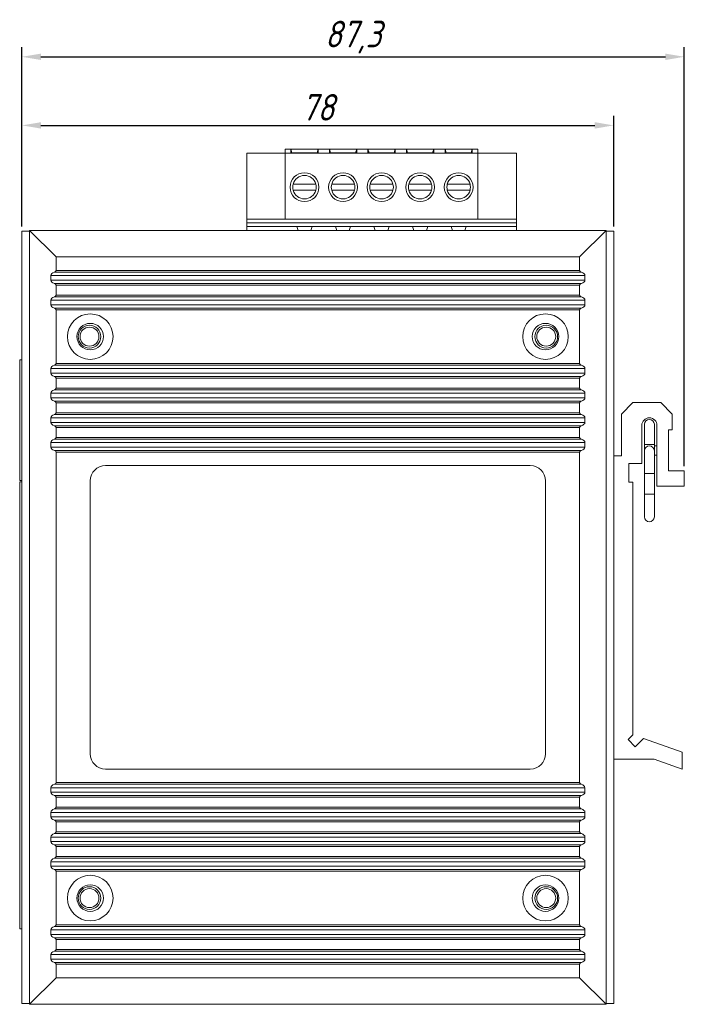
# Model space of a CAD drawing. Header units: millimetres. Extents: x -94 to 191, y -56 to 324.
# Tile 2 of 5: x -94 to -6, y 58 to 188. Entities that reach past the tile are written whole.
import ezdxf

# ---------------------------------------------------------------- set-up
doc = ezdxf.new("R2010")
doc.units = ezdxf.units.MM
doc.layers.get('0').update_dxf_attribs({"lineweight": 20})
doc.layers.add('DIM', color=3, linetype='Continuous', lineweight=20)
doc.styles.get("Standard").update_dxf_attribs({"font": 'gbeitc.shx', "height": 3.5})
doc.dimstyles.new('ISO-25', dxfattribs={"dimtxt": 2.5, "dimasz": 2.5, "dimexe": 1.25, "dimexo": 0.625, "dimtad": 1, "dimtxsty": 'Standard', "dimcen": 2.5, "dimadec": 0, "dimazin": 0, "dimtfac": 1, "dimtmove": 0, "dimatfit": 3, "dimfxl": 0, "dimarcsym": 0})

# ---------------------------------------------------------------- blocks, each defined once
blk = doc.blocks.new('*D75')
at = {"layer": 'Defpoints', "color": 0}
for p in [(-15.46, 173.88), (-93.46, 159.94), (-15.46, 159.94)]:
    blk.add_point(p, dxfattribs=at)
at = {"layer": 'DIM', "color": 0, "lineweight": -2}
for p, q in [((-93.46, 160.56), (-93.46, 175.13)), ((-15.46, 160.56), (-15.46, 175.13)), ((-90.96, 173.88), (-17.96, 173.88))]:
    blk.add_line(p, q, dxfattribs=at)
at = {"layer": 'DIM', "color": 0}
for points in [[(-90.96, 174.3), (-90.96, 173.46), (-93.46, 173.88)], [(-17.96, 174.3), (-17.96, 173.46), (-15.46, 173.88)]]:
    blk.add_solid(points, dxfattribs=at)
at = {"layer": 'DIM', "color": 0, "insert": (-54.46, 176.26), "char_height": 3.5, "attachment_point": 5}
blk.add_mtext('78', dxfattribs=at)
blk = doc.blocks.new('*D76')
at = {"layer": 'Defpoints', "color": 0}
for p in [(-6.16, 182.92), (-93.46, 159.94), (-6.16, 128.34)]:
    blk.add_point(p, dxfattribs=at)
at = {"layer": 'DIM', "color": 0, "lineweight": -2}
for p, q in [((-93.46, 160.56), (-93.46, 184.17)), ((-6.16, 128.96), (-6.16, 184.17)), ((-90.96, 182.92), (-8.66, 182.92))]:
    blk.add_line(p, q, dxfattribs=at)
at = {"layer": 'DIM', "color": 0}
for points in [[(-90.96, 183.34), (-90.96, 182.5), (-93.46, 182.92)], [(-8.66, 183.34), (-8.66, 182.5), (-6.16, 182.92)]]:
    blk.add_solid(points, dxfattribs=at)
at = {"layer": 'DIM', "color": 0, "insert": (-49.81, 185.51), "char_height": 3.5, "attachment_point": 5}
blk.add_mtext('87,3', dxfattribs=at)

msp = doc.modelspace()

# ---------------------------------------------------------------- linework, layer by layer
at = {"color": 7, "linetype": 'Continuous', "lineweight": 15}
for p, q in [((-63.84, 161.538), (-63.84, 170.238)), ((-63.84, 170.238), (-58.76, 170.238)), ((-58.76, 170.738), (-33.36, 170.738)), ((-58.76, 170.238), (-58.76, 170.738)), ((-58.76, 161.538), (-58.76, 170.238)), ((-58.76, 170.238), (-33.36, 170.238)), ((-58.02, 170.729), (-54.42, 170.729)), ((-58.02, 170.265), (-58.02, 170.729)), ((-57.87, 170.265), (-58.02, 170.729)), ((-54.42, 170.265), (-58.02, 170.265)), ((-54.57, 170.265), (-54.42, 170.729)), ((-54.42, 170.729), (-54.42, 170.265)), ((-52.94, 170.729), (-49.34, 170.729)), ((-52.94, 170.265), (-52.94, 170.729)), ((-52.94, 170.729), (-52.79, 170.265)), ((-49.34, 170.265), (-52.94, 170.265)), ((-49.49, 170.265), (-49.34, 170.729)), ((-49.34, 170.729), (-49.34, 170.265)), ((-47.86, 170.729), (-44.26, 170.729)), ((-47.86, 170.265), (-47.86, 170.729)), ((-47.86, 170.729), (-47.71, 170.265)), ((-44.26, 170.265), (-47.86, 170.265)), ((-44.41, 170.265), (-44.26, 170.729)), ((-44.26, 170.729), (-44.26, 170.265)), ((-42.78, 170.729), (-39.18, 170.729)), ((-42.78, 170.265), (-42.78, 170.729)), ((-42.78, 170.729), (-42.63, 170.265)), ((-39.18, 170.265), (-42.78, 170.265)), ((-39.33, 170.265), (-39.18, 170.729)), ((-39.18, 170.729), (-39.18, 170.265)), ((-37.7, 170.73), (-34.1, 170.73)), ((-37.7, 170.265), (-37.7, 170.73)), ((-37.7, 170.73), (-37.55, 170.265)), ((-34.1, 170.265), (-37.7, 170.265)), ((-34.1, 170.73), (-34.25, 170.265)), ((-34.1, 170.73), (-34.1, 170.265)), ((-33.36, 170.238), (-33.36, 170.738)), ((-33.36, 161.538), (-33.36, 170.238)), ((-28.28, 170.238), (-33.36, 170.238)), ((-28.28, 161.538), (-28.28, 170.238)), ((-54.722, 166.138), (-57.717, 166.138)), ((-49.642, 166.138), (-52.637, 166.138)), ((-44.562, 166.138), (-47.557, 166.138)), ((-39.482, 166.138), (-42.477, 166.138)), ((-34.402, 166.138), (-37.397, 166.138)), ((-57.717, 165.338), (-54.722, 165.338)), ((-52.637, 165.338), (-49.642, 165.338)), ((-47.557, 165.338), (-44.562, 165.338)), ((-42.477, 165.338), (-39.482, 165.338)), ((-37.397, 165.338), (-34.402, 165.338)), ((-63.84, 161.038), (-63.84, 161.538)), ((-63.84, 161.538), (-58.76, 161.538)), ((-28.28, 161.038), (-63.84, 161.038)), ((-63.84, 160.538), (-63.84, 161.038)), ((-58.76, 161.538), (-33.36, 161.538)), ((-28.28, 161.538), (-33.36, 161.538)), ((-28.28, 161.038), (-28.28, 161.538)), ((-28.28, 160.538), (-28.28, 161.038)), ((-93.46, 58.138), (-93.46, 159.938)), ((-93.46, 159.938), (-92.46, 159.938)), ((-92.46, 160.038), (-88.96, 156.538)), ((-16.46, 160.038), (-92.46, 160.038)), ((-92.46, 160.038), (-92.46, 58.038)), ((-63.84, 160.038), (-63.84, 160.538)), ((-63.84, 160.538), (-57.22, 160.538)), ((-57.22, 160.538), (-55.22, 160.538)), ((-57.045, 160.038), (-57.22, 160.538)), ((-55.22, 160.538), (-55.395, 160.038)), ((-55.22, 160.538), (-52.14, 160.538)), ((-52.14, 160.538), (-50.14, 160.538)), ((-51.965, 160.038), (-52.14, 160.538)), ((-50.14, 160.538), (-50.315, 160.038)), ((-50.14, 160.538), (-47.06, 160.538)), ((-47.06, 160.538), (-45.06, 160.538)), ((-46.885, 160.038), (-47.06, 160.538)), ((-45.06, 160.538), (-45.235, 160.038)), ((-45.06, 160.538), (-41.98, 160.538)), ((-41.98, 160.538), (-39.98, 160.538)), ((-41.805, 160.038), (-41.98, 160.538)), ((-39.98, 160.538), (-40.155, 160.038)), ((-39.98, 160.538), (-36.9, 160.538)), ((-36.9, 160.538), (-34.9, 160.538)), ((-36.725, 160.038), (-36.9, 160.538)), ((-34.9, 160.538), (-35.075, 160.038)), ((-34.9, 160.538), (-28.28, 160.538)), ((-28.28, 160.038), (-28.28, 160.538)), ((-19.96, 156.538), (-16.46, 160.038)), ((-16.46, 160.038), (-16.46, 58.038)), ((-16.46, 159.938), (-15.46, 159.938)), ((-15.46, 159.938), (-15.46, 130.338)), ((-19.96, 156.538), (-88.96, 156.538)), ((-88.96, 156.538), (-88.96, 154.752)), ((-19.96, 156.538), (-19.96, 154.752)), ((-19.726, 154.53), (-89.193, 154.53)), ((-88.96, 154.752), (-19.96, 154.752)), ((-89.66, 154.088), (-89.66, 153.488)), ((-89.66, 154.088), (-19.26, 154.088)), ((-89.66, 153.488), (-19.26, 153.488)), ((-19.26, 153.488), (-19.26, 154.088)), ((-89.193, 153.046), (-19.726, 153.046)), ((-19.96, 152.825), (-88.96, 152.825)), ((-88.96, 152.825), (-88.96, 151.502)), ((-19.96, 152.825), (-19.96, 151.502)), ((-89.66, 150.838), (-89.66, 150.238)), ((-89.66, 150.838), (-19.26, 150.838)), ((-19.726, 151.28), (-89.193, 151.28)), ((-88.96, 151.502), (-19.96, 151.502)), ((-19.26, 150.238), (-19.26, 150.838)), ((-89.66, 150.238), (-19.26, 150.238)), ((-89.193, 149.796), (-19.726, 149.796)), ((-19.96, 149.575), (-88.96, 149.575)), ((-88.96, 149.575), (-88.96, 142.502)), ((-19.96, 149.575), (-19.96, 142.502)), ((-93.76, 127.098), (-93.76, 142.978)), ((-93.76, 142.978), (-93.46, 142.978)), ((-89.66, 141.838), (-89.66, 141.238)), ((-89.66, 141.838), (-19.26, 141.838)), ((-19.726, 142.28), (-89.193, 142.28)), ((-88.96, 142.502), (-19.96, 142.502)), ((-19.26, 141.238), (-19.26, 141.838)), ((-89.66, 141.238), (-19.26, 141.238)), ((-89.193, 140.796), (-19.726, 140.796)), ((-19.96, 140.575), (-88.96, 140.575)), ((-88.96, 140.575), (-88.96, 139.252)), ((-19.96, 140.575), (-19.96, 139.252)), ((-19.726, 139.03), (-89.193, 139.03)), ((-88.96, 139.252), (-19.96, 139.252)), ((-89.66, 138.588), (-89.66, 137.988)), ((-89.66, 138.588), (-19.26, 138.588)), ((-89.66, 137.988), (-19.26, 137.988)), ((-19.26, 137.988), (-19.26, 138.588)), ((-89.193, 137.546), (-19.726, 137.546)), ((-19.96, 137.325), (-88.96, 137.325)), ((-88.96, 137.325), (-88.96, 136.002)), ((-19.96, 137.325), (-19.96, 136.002)), ((-14.46, 135.838), (-12.96, 137.338)), ((-12.96, 137.338), (-9.26, 137.338)), ((-9.26, 137.338), (-7.76, 135.838)), ((-89.66, 135.338), (-89.66, 134.738)), ((-89.66, 135.338), (-19.26, 135.338)), ((-19.726, 135.78), (-89.193, 135.78)), ((-88.96, 136.002), (-19.96, 136.002)), ((-19.26, 134.738), (-19.26, 135.338)), ((-14.46, 130.338), (-14.46, 135.838)), ((-7.76, 135.838), (-7.76, 133.738)), ((-89.66, 134.738), (-19.26, 134.738)), ((-89.193, 134.296), (-19.726, 134.296)), ((-19.96, 134.075), (-88.96, 134.075)), ((-88.96, 134.075), (-88.96, 132.752)), ((-19.96, 134.075), (-19.96, 132.752)), ((-11.76, 134.338), (-11.76, 129.338)), ((-11.41, 134.488), (-11.41, 131.838)), ((-10.11, 131.838), (-10.11, 134.488)), ((-9.76, 126.338), (-9.76, 134.338)), ((-7.76, 133.738), (-8.26, 133.738)), ((-8.26, 133.738), (-8.26, 128.338)), ((-19.726, 132.53), (-89.193, 132.53)), ((-88.96, 132.752), (-19.96, 132.752)), ((-89.66, 132.088), (-89.66, 131.488)), ((-89.66, 132.088), (-19.26, 132.088)), ((-89.66, 131.488), (-19.26, 131.488)), ((-19.26, 131.488), (-19.26, 132.088)), ((-11.41, 131.838), (-11.41, 130.988)), ((-10.11, 130.988), (-10.11, 131.838)), ((-9.76, 131.663), (-10.11, 131.663)), ((-89.166, 131.038), (-19.753, 131.038)), ((-88.96, 130.826), (-88.96, 87.251)), ((-19.96, 130.826), (-88.96, 130.826)), ((-19.96, 130.826), (-19.96, 87.251)), ((-15.46, 90.338), (-15.46, 130.338)), ((-15.46, 130.338), (-14.46, 130.338)), ((-11.41, 130.988), (-11.41, 127.988)), ((-10.11, 127.988), (-10.11, 130.988)), ((-10.11, 130.413), (-9.76, 130.413)), ((-26.46, 129.038), (-82.46, 129.038)), ((-11.76, 129.338), (-13.46, 129.338)), ((-13.46, 129.338), (-13.46, 126.838)), ((-11.41, 127.988), (-11.41, 125.288)), ((-10.11, 125.288), (-10.11, 127.988)), ((-8.26, 128.338), (-6.16, 128.338)), ((-6.16, 128.338), (-6.16, 126.338)), ((-93.46, 127.098), (-93.76, 127.098)), ((-93.76, 126.888), (-93.759, 67.988)), ((-93.46, 126.888), (-93.76, 126.888)), ((-84.46, 127.038), (-84.46, 91.038)), ((-24.46, 91.038), (-24.46, 127.038)), ((-13.46, 126.838), (-12.96, 126.838)), ((-12.96, 126.838), (-12.96, 93.556)), ((-6.16, 126.338), (-9.76, 126.338)), ((-11.41, 125.288), (-11.41, 122.288)), ((-10.11, 122.288), (-10.11, 125.288)), ((-12.96, 93.556), (-13.575, 92.941)), ((-13.575, 92.941), (-12.627, 91.993)), ((-12.627, 91.993), (-11.56, 93.061)), ((-11.56, 93.061), (-6.46, 91.265)), ((-6.46, 91.265), (-6.46, 89.038)), ((-10.151, 90.338), (-15.46, 90.338)), ((-15.46, 90.338), (-15.46, 58.138)), ((-6.46, 89.038), (-10.151, 90.338)), ((-82.46, 89.038), (-26.46, 89.038)), ((-19.753, 87.038), (-89.166, 87.038)), ((-88.96, 87.251), (-19.96, 87.251)), ((-89.66, 86.588), (-89.66, 85.988)), ((-89.66, 86.588), (-19.26, 86.588)), ((-89.66, 85.988), (-19.26, 85.988)), ((-19.26, 85.988), (-19.26, 86.588)), ((-89.193, 85.546), (-19.726, 85.546)), ((-88.96, 85.325), (-88.96, 84.002)), ((-19.96, 85.325), (-88.96, 85.325)), ((-19.96, 85.325), (-19.96, 84.002)), ((-89.66, 83.338), (-89.66, 82.738)), ((-89.66, 83.338), (-19.26, 83.338)), ((-19.726, 83.78), (-89.193, 83.78)), ((-88.96, 84.002), (-19.96, 84.002)), ((-19.26, 82.738), (-19.26, 83.338)), ((-89.66, 82.738), (-19.26, 82.738)), ((-89.193, 82.296), (-19.726, 82.296)), ((-88.96, 82.075), (-88.96, 80.752)), ((-19.96, 82.075), (-88.96, 82.075)), ((-19.96, 82.075), (-19.96, 80.752)), ((-19.726, 80.53), (-89.193, 80.53)), ((-88.96, 80.752), (-19.96, 80.752)), ((-89.66, 80.088), (-89.66, 79.488)), ((-89.66, 80.088), (-19.26, 80.088)), ((-89.66, 79.488), (-19.26, 79.488)), ((-19.26, 79.488), (-19.26, 80.088)), ((-89.193, 79.046), (-19.726, 79.046)), ((-88.96, 78.825), (-88.96, 77.502)), ((-19.96, 78.825), (-88.96, 78.825)), ((-19.96, 78.825), (-19.96, 77.502)), ((-89.66, 76.838), (-89.66, 76.238)), ((-89.66, 76.838), (-19.26, 76.838)), ((-19.726, 77.28), (-89.193, 77.28)), ((-88.96, 77.502), (-19.96, 77.502)), ((-19.26, 76.238), (-19.26, 76.838)), ((-89.66, 76.238), (-19.26, 76.238)), ((-89.193, 75.796), (-19.726, 75.796)), ((-88.96, 75.575), (-88.96, 68.502)), ((-19.96, 75.575), (-88.96, 75.575)), ((-19.96, 75.575), (-19.96, 68.502)), ((-93.759, 67.988), (-93.46, 67.988)), ((-89.66, 67.838), (-89.66, 67.238)), ((-89.66, 67.838), (-19.26, 67.838)), ((-19.726, 68.28), (-89.193, 68.28)), ((-88.96, 68.502), (-19.96, 68.502)), ((-19.26, 67.238), (-19.26, 67.838)), ((-89.66, 67.238), (-19.26, 67.238)), ((-89.193, 66.796), (-19.726, 66.796)), ((-19.96, 66.575), (-88.96, 66.575)), ((-88.96, 66.575), (-88.96, 65.252)), ((-19.96, 66.575), (-19.96, 65.252)), ((-19.726, 65.03), (-89.193, 65.03)), ((-88.96, 65.252), (-19.96, 65.252)), ((-89.66, 64.588), (-89.66, 63.988)), ((-89.66, 64.588), (-19.26, 64.588)), ((-89.66, 63.988), (-19.26, 63.988)), ((-19.26, 63.988), (-19.26, 64.588)), ((-89.193, 63.546), (-19.726, 63.546)), ((-88.96, 63.325), (-88.96, 61.538)), ((-19.96, 63.325), (-88.96, 63.325)), ((-19.96, 63.325), (-19.96, 61.538)), ((-88.96, 61.538), (-92.46, 58.038)), ((-19.96, 61.538), (-88.96, 61.538)), ((-16.46, 58.038), (-19.96, 61.538)), ((-92.46, 58.138), (-93.46, 58.138)), ((-16.46, 58.038), (-92.46, 58.038)), ((-15.46, 58.138), (-16.46, 58.138))]:
    msp.add_line(p, q, dxfattribs=at)
at = {"color": 8, "linetype": 'Continuous', "lineweight": 15}
for p, q in [((-10.11, 131.838), (-11.41, 131.838)), ((-11.41, 127.988), (-10.76, 127.988)), ((-10.76, 127.988), (-10.11, 127.988)), ((-11.41, 125.288), (-10.76, 125.288)), ((-10.76, 125.288), (-10.11, 125.288))]:
    msp.add_line(p, q, dxfattribs=at)
at = {"color": 7, "linetype": 'Continuous', "lineweight": 15}
for centre, radius in [((-56.22, 165.738), 1.9), ((-51.14, 165.738), 1.9), ((-46.06, 165.738), 1.9), ((-40.98, 165.738), 1.9), ((-35.9, 165.738), 1.9), ((-84.46, 146.038), 3), ((-24.46, 146.038), 3), ((-84.46, 146.038), 1.75), ((-84.56, 146.038), 1.5), ((-84.56, 146.038), 1.25), ((-24.46, 146.038), 1.75), ((-24.36, 146.038), 1.5), ((-24.36, 146.038), 1.25), ((-84.46, 72.038), 3), ((-24.46, 72.038), 3), ((-84.46, 72.038), 1.75), ((-84.56, 72.038), 1.5), ((-84.56, 72.038), 1.25), ((-24.46, 72.038), 1.75), ((-24.36, 72.038), 1.5), ((-24.36, 72.038), 1.25)]:
    msp.add_circle(centre, radius, dxfattribs=at)
for centre, radius, start, end in [((-56.22, 165.738), 1.55, 165.0449, 194.95539), ((-56.22, 165.738), 1.55, 14.95539, 165.0449), ((-56.22, 165.738), 1.55, 345.0449, 14.95539), ((-51.14, 165.738), 1.55, 165.0449, 194.95539), ((-51.14, 165.738), 1.55, 14.95539, 165.0449), ((-51.14, 165.738), 1.55, 345.0449, 14.95539), ((-46.06, 165.738), 1.55, 165.0449, 194.95539), ((-46.06, 165.738), 1.55, 14.95539, 165.0449), ((-46.06, 165.738), 1.55, 345.0449, 14.95539), ((-40.98, 165.738), 1.55, 165.0449, 194.95539), ((-40.98, 165.738), 1.55, 14.95539, 165.0449), ((-40.98, 165.738), 1.55, 345.0449, 14.95539), ((-35.9, 165.738), 1.55, 165.0449, 194.95539), ((-35.9, 165.738), 1.55, 14.95539, 165.0449), ((-35.9, 165.738), 1.55, 345.0449, 14.95539), ((-56.22, 165.738), 1.55, 194.95539, 345.0449), ((-51.14, 165.738), 1.55, 194.95539, 345.0449), ((-46.06, 165.738), 1.55, 194.95539, 345.0449), ((-40.98, 165.738), 1.55, 194.95539, 345.0449), ((-35.9, 165.738), 1.55, 194.95539, 345.0449), ((-10.76, 134.338), 1, 0, 180), ((-10.76, 134.488), 0.65, 0, 180), ((-10.76, 130.988), 0.65, 90, 180), ((-10.76, 130.988), 0.65, 0, 90), ((-82.46, 127.038), 2, 90, 180), ((-26.46, 127.038), 2, 0, 90), ((-10.76, 122.288), 0.65, 180, 0), ((-82.46, 91.038), 2, 180, 270), ((-26.46, 91.038), 2, 270, 0)]:
    msp.add_arc(centre, radius, start, end, dxfattribs=at)
for centre, major_axis, start_param, end_param in [((-88.785, 154.088), (0.875, 0), 2.0563144, 3.1415927), ((-89.397, 154.752), (0.438, 0), 5.1979071, 6.2831853), ((-19.522, 154.752), (0.438, 0), 3.1415927, 4.2268709), ((-20.135, 154.088), (0.875, 0), 0, 1.0852782), ((-88.785, 153.488), (0.875, 0), 3.1415927, 4.2268709), ((-20.135, 153.488), (0.875, 0), 5.1979071, 6.2831853), ((-89.397, 152.825), (0.438, 0), 0, 1.0852782), ((-19.522, 152.825), (0.438, 0), 2.0563144, 3.1415927), ((-88.785, 150.838), (0.875, 0), 2.0563144, 3.1415927), ((-89.397, 151.502), (0.438, 0), 5.1979071, 6.2831853), ((-19.522, 151.502), (0.438, 0), 3.1415927, 4.2268709), ((-20.135, 150.838), (0.875, 0), 0, 1.0852782), ((-88.785, 150.238), (0.875, 0), 3.1415927, 4.2268709), ((-89.397, 149.575), (0.438, 0), 0, 1.0852782), ((-19.522, 149.575), (0.438, 0), 2.0563144, 3.1415927), ((-20.135, 150.238), (0.875, 0), 5.1979071, 6.2831853), ((-88.785, 141.838), (0.875, 0), 2.0563144, 3.1415927), ((-89.397, 142.502), (0.438, 0), 5.1979071, 6.2831853), ((-19.522, 142.502), (0.438, 0), 3.1415927, 4.2268709), ((-20.135, 141.838), (0.875, 0), 0, 1.0852782), ((-88.785, 141.238), (0.875, 0), 3.1415927, 4.2268709), ((-89.397, 140.575), (0.438, 0), 0, 1.0852782), ((-19.522, 140.575), (0.438, 0), 2.0563144, 3.1415927), ((-20.135, 141.238), (0.875, 0), 5.1979071, 6.2831853), ((-88.785, 138.588), (0.875, 0), 2.0563144, 3.1415927), ((-89.397, 139.252), (0.438, 0), 5.1979071, 6.2831853), ((-19.522, 139.252), (0.438, 0), 3.1415927, 4.2268709), ((-20.135, 138.588), (0.875, 0), 0, 1.0852782), ((-88.785, 137.988), (0.875, 0), 3.1415927, 4.2268709), ((-20.135, 137.988), (0.875, 0), 5.1979071, 6.2831853), ((-89.397, 137.325), (0.438, 0), 0, 1.0852782), ((-19.522, 137.325), (0.438, 0), 2.0563144, 3.1415927), ((-88.785, 135.338), (0.875, 0), 2.0563144, 3.1415927), ((-89.397, 136.002), (0.438, 0), 5.1979071, 6.2831853), ((-19.522, 136.002), (0.438, 0), 3.1415927, 4.2268709), ((-20.135, 135.338), (0.875, 0), 0, 1.0852782), ((-88.785, 134.738), (0.875, 0), 3.1415927, 4.2268709), ((-89.397, 134.075), (0.438, 0), 0, 1.0852782), ((-19.522, 134.075), (0.438, 0), 2.0563144, 3.1415927), ((-20.135, 134.738), (0.875, 0), 5.1979071, 6.2831853), ((-88.785, 132.088), (0.875, 0), 2.0563144, 3.1415927), ((-89.397, 132.752), (0.438, 0), 5.1979071, 6.2831853), ((-19.522, 132.752), (0.437, 0), 3.1415927, 4.2268709), ((-20.135, 132.088), (0.875, 0), 0, 1.0852782), ((-88.785, 131.488), (0.875, 0), 3.1415927, 4.2613622), ((-20.135, 131.488), (0.875, 0), 5.1634158, 6.2831853), ((-89.397, 130.826), (0.438, 0), 0, 1.0142932), ((-19.522, 130.826), (0.437, 0), 2.1272995, 3.1415927), ((-88.785, 86.588), (0.875, 0), 2.0218231, 3.1415927), ((-89.397, 87.251), (0.438, 0), 5.2688921, 6.2831853), ((-19.522, 87.251), (0.437, 0), 3.1415927, 4.1558859), ((-20.135, 86.588), (0.875, 0), 0, 1.1197695), ((-88.785, 85.988), (0.875, 0), 3.1415927, 4.2268709), ((-20.135, 85.988), (0.875, 0), 5.1979071, 6.2831853), ((-89.397, 85.325), (0.438, 0), 0, 1.0852782), ((-19.522, 85.325), (0.437, 0), 2.0563144, 3.1415927), ((-88.785, 83.338), (0.875, 0), 2.0563144, 3.1415927), ((-89.397, 84.002), (0.438, 0), 5.1979071, 6.2831853), ((-19.522, 84.002), (0.437, 0), 3.1415927, 4.2268709), ((-20.135, 83.338), (0.875, 0), 0, 1.0852782), ((-88.785, 82.738), (0.875, 0), 3.1415927, 4.2268709), ((-89.397, 82.075), (0.438, 0), 0, 1.0852782), ((-19.522, 82.075), (0.437, 0), 2.0563144, 3.1415927), ((-20.135, 82.738), (0.875, 0), 5.1979071, 6.2831853), ((-88.785, 80.088), (0.875, 0), 2.0563144, 3.1415927), ((-89.397, 80.752), (0.438, 0), 5.1979071, 6.2831853), ((-19.522, 80.752), (0.437, 0), 3.1415927, 4.2268709), ((-20.135, 80.088), (0.875, 0), 0, 1.0852782), ((-88.785, 79.488), (0.875, 0), 3.1415927, 4.2268709), ((-20.135, 79.488), (0.875, 0), 5.1979071, 6.2831853), ((-89.397, 78.825), (0.438, 0), 0, 1.0852782), ((-19.522, 78.825), (0.437, 0), 2.0563144, 3.1415927), ((-88.785, 76.838), (0.875, 0), 2.0563144, 3.1415927), ((-89.397, 77.502), (0.438, 0), 5.1979071, 6.2831853), ((-19.522, 77.502), (0.437, 0), 3.1415927, 4.2268709), ((-20.135, 76.838), (0.875, 0), 0, 1.0852782), ((-88.785, 76.238), (0.875, 0), 3.1415927, 4.2268709), ((-89.397, 75.575), (0.438, 0), 0, 1.0852782), ((-19.522, 75.575), (0.437, 0), 2.0563144, 3.1415927), ((-20.135, 76.238), (0.875, 0), 5.1979071, 6.2831853), ((-88.785, 67.838), (0.875, 0), 2.0563144, 3.1415927), ((-89.397, 68.502), (0.438, 0), 5.1979071, 6.2831853), ((-19.522, 68.502), (0.437, 0), 3.1415927, 4.2268709), ((-20.135, 67.838), (0.875, 0), 0, 1.0852782), ((-88.785, 67.238), (0.875, 0), 3.1415927, 4.2268709), ((-89.397, 66.575), (0.438, 0), 0, 1.0852782), ((-19.522, 66.575), (0.437, 0), 2.0563144, 3.1415927), ((-20.135, 67.238), (0.875, 0), 5.1979071, 6.2831853), ((-88.785, 64.588), (0.875, 0), 2.0563144, 3.1415927), ((-89.397, 65.252), (0.438, 0), 5.1979071, 6.2831853), ((-19.522, 65.252), (0.437, 0), 3.1415927, 4.2268709), ((-20.135, 64.588), (0.875, 0), 0, 1.0852782), ((-88.785, 63.988), (0.875, 0), 3.1415927, 4.2268709), ((-20.135, 63.988), (0.875, 0), 5.1979071, 6.2831853), ((-89.397, 63.325), (0.438, 0), 0, 1.0852782), ((-19.522, 63.325), (0.437, 0), 2.0563144, 3.1415927)]:
    msp.add_ellipse(centre, major_axis=major_axis, ratio=0.5714286, start_param=start_param, end_param=end_param, dxfattribs=at)

# ---------------------------------------------------------------- dimensions: what is measured, and where the dimension line sits
at = {"layer": 'DIM'}
for base, p2, picture, middle in [((-6.16, 182.92), (-6.16, 128.338), '*D76', (-49.81, 185.514)), ((-15.46, 173.88), (-15.46, 159.938), '*D75', (-54.46, 176.255))]:
    dim = msp.add_linear_dim(base=base, p1=(-93.46, 159.938), p2=p2, dimstyle='ISO-25', dxfattribs=at)
    dim.commit()
    dim.dimension.update_dxf_attribs({"geometry": picture, "text_midpoint": middle})

doc.saveas('drawing.dxf')
